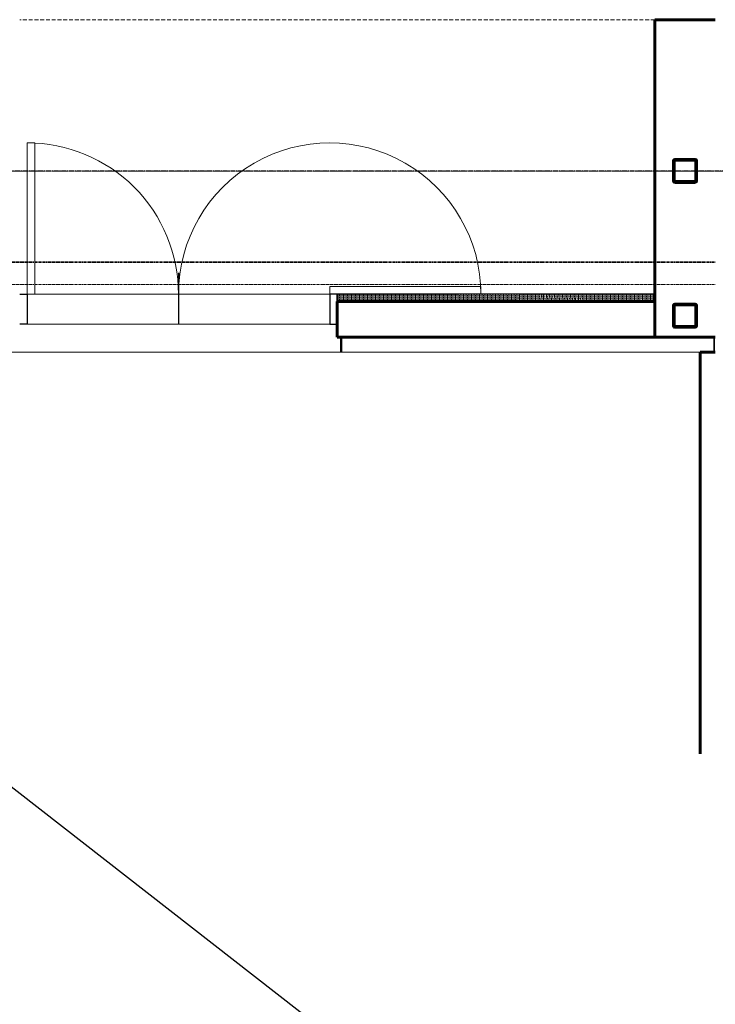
# Model space of a CAD drawing. Header units: millimetres. Extents: x 98667 to 994031, y -2704 to 533009.
# Tile 26 of 256: x 397491 to 402091, y 139506 to 146020. Entities that reach past the tile are written whole.
import ezdxf

# ---------------------------------------------------------------- set-up
doc = ezdxf.new("R2010")
doc.units = ezdxf.units.MM
for name, pattern in [('AP03000E0$0$DASHEDX2', [38.1, 25.4, -12.7]), ('AP03000E0$0$HIDDEN', [9.525, 6.35, -3.175]), ('AP03000E0$0$HIDDENX2', [19.05, 12.7, -6.35]), ('sp00000g0$0$CENTER', [50.8, 31.75, -6.35, 6.35, -6.35])]:
    doc.linetypes.add(name, pattern=pattern)
doc.layers.get('Defpoints').update_dxf_attribs({"color": 251})
doc.layers.add('A-XREF', color=7, linetype='Continuous')
doc.layers.add('sp00000g0$0$S-GRID', color=1, linetype='sp00000g0$0$CENTER')
for name, color, linetype, lineweight in [('AP03000E0$0$A-BRDG', 1, 'Continuous', 15), ('AP03000E0$0$A-BRDG-DOOR', 2, 'Continuous', 20), ('AP03000E0$0$A-BRDG-GLAZ-MULL', 3, 'Continuous', 30), ('AP03000E0$0$A-BRDG-OVHD', 2, 'AP03000E0$0$DASHEDX2', 20), ('AP03000E0$0$A-BRDG-WALL', 6, 'Continuous', 60), ('AP03000E0$0$A-BRDG-WALL-INTR', 3, 'Continuous', 30), ('AP03000E0$0$A-FLOR-EDGE', 1, 'AP03000E0$0$HIDDENX2', 15), ('AP03000E0$0$A-WALL-FNSH', 1, 'Continuous', 15), ('AP03000E0$0$A-WALL-PATT', 5, 'Continuous', 15)]:
    doc.layers.add(name, color=color, linetype=linetype, lineweight=lineweight)
doc.layers.add('AP03000E0$0$A-Slab Edge Guide', color=55, linetype='Continuous', lineweight=15, plot=False)

msp = doc.modelspace()

# ---------------------------------------------------------------- linework, layer by layer
at = {"layer": 'A-XREF', "color": 251}
msp.add_line((396000.6, 142063.5, 0), (400481.6, 138573.1, 0), dxfattribs=at)
at = {"layer": 'AP03000E0$0$A-BRDG', "color": 251, "linetype": 'Continuous'}
for p, q in [((399597, 144204.5), (399596.8, 144155.9)), ((399605.6, 144162.9), (399605.6, 144155.9)), ((399605.8, 144189.4), (399605.7, 144180.6)), ((399605.7, 144176.1), (399605.7, 144167.3)), ((399605.9, 144202.6), (399605.8, 144193.8)), ((399614.7, 144204.5), (399614.4, 144155.9)), ((399623.4, 144176), (399623.3, 144167.2)), ((399623.3, 144162.8), (399623.3, 144155.9)), ((399623.4, 144189.3), (399623.4, 144180.5)), ((399623.5, 144202.5), (399623.5, 144193.7)), ((399632.3, 144204.5), (399632.1, 144155.9)), ((399640.9, 144162.7), (399640.9, 144155.9)), ((399641.1, 144189.2), (399641, 144180.4)), ((399641, 144175.9), (399641, 144167.1)), ((399641.2, 144202.4), (399641.1, 144193.6)), ((399650, 144204.5), (399649.7, 144155.9)), ((399658.7, 144175.9), (399658.6, 144167)), ((399658.6, 144162.6), (399658.6, 144155.9)), ((399658.7, 144189.1), (399658.7, 144180.3)), ((399658.8, 144202.3), (399658.8, 144193.5)), ((399667.6, 144204.5), (399667.4, 144155.9)), ((399676.2, 144162.5), (399676.2, 144155.9)), ((399676.4, 144189), (399676.3, 144180.2)), ((399676.3, 144175.8), (399676.3, 144166.9)), ((399676.5, 144202.2), (399676.4, 144193.4)), ((399685.3, 144204.5), (399685, 144155.9)), ((399694, 144175.7), (399693.9, 144166.8)), ((399693.9, 144162.4), (399693.9, 144155.9)), ((399694, 144188.9), (399694, 144180.1)), ((399694.1, 144202.1), (399694.1, 144193.3)), ((399703, 144204.5), (399702.7, 144155.9)), ((399711.6, 144162.3), (399711.5, 144155.9)), ((399711.7, 144188.8), (399711.6, 144180)), ((399711.6, 144175.6), (399711.6, 144166.7)), ((399711.8, 144202), (399711.7, 144193.2)), ((399720.6, 144204.5), (399720.3, 144155.9)), ((399729.3, 144175.5), (399729.2, 144166.6)), ((399729.2, 144162.2), (399729.2, 144155.9)), ((399729.3, 144188.7), (399729.3, 144179.9)), ((399729.4, 144201.9), (399729.4, 144193.1)), ((399738.3, 144204.5), (399738, 144155.9)), ((399746.9, 144162.1), (399746.8, 144155.9)), ((399746.9, 144175.4), (399746.9, 144166.5)), ((399747.1, 144201.9), (399747, 144193)), ((399747, 144188.6), (399747, 144179.8)), ((399755.9, 144204.5), (399755.7, 144155.9)), ((399764.6, 144175.3), (399764.5, 144166.5)), ((399764.5, 144162), (399764.5, 144155.9)), ((399764.7, 144188.5), (399764.6, 144179.7)), ((399764.7, 144201.8), (399764.7, 144192.9)), ((399773.6, 144204.5), (399773.3, 144155.9)), ((399782.2, 144161.9), (399782.1, 144155.9)), ((399782.2, 144175.2), (399782.2, 144166.4)), ((399782.4, 144201.7), (399782.3, 144192.8)), ((399782.3, 144188.4), (399782.3, 144179.6)), ((399791.2, 144204.5), (399791, 144155.9)), ((399799.9, 144175.1), (399799.8, 144166.3)), ((399799.8, 144161.8), (399799.8, 144155.9)), ((399800, 144188.3), (399799.9, 144179.5)), ((399800, 144201.6), (399800, 144192.7)), ((399808.9, 144204.6), (399808.6, 144155.9)), ((399817.5, 144161.8), (399817.4, 144155.9)), ((399817.5, 144175), (399817.5, 144166.2)), ((399817.7, 144201.5), (399817.6, 144192.6)), ((399817.6, 144188.2), (399817.6, 144179.4)), ((399826.5, 144204.6), (399826.3, 144155.9)), ((399835.2, 144174.9), (399835.1, 144166.1)), ((399835.1, 144161.7), (399835.1, 144155.9)), ((399835.3, 144188.1), (399835.2, 144179.3)), ((399835.3, 144201.4), (399835.3, 144192.5)), ((399844.2, 144204.6), (399843.9, 144155.9)), ((399852.8, 144161.6), (399852.7, 144155.9)), ((399852.8, 144174.8), (399852.8, 144166)), ((399853, 144201.3), (399852.9, 144192.5)), ((399852.9, 144188), (399852.9, 144179.2)), ((399861.8, 144204.6), (399861.6, 144155.9)), ((399870.4, 144161.5), (399870.4, 144155.9)), ((399870.6, 144187.9), (399870.5, 144179.1)), ((399870.5, 144174.7), (399870.5, 144165.9)), ((399870.6, 144201.2), (399870.6, 144192.4)), ((399879.5, 144204.6), (399879.2, 144155.9)), ((399888.2, 144174.6), (399888.1, 144165.8)), ((399888.1, 144161.4), (399888.1, 144155.9)), ((399888.3, 144201.1), (399888.2, 144192.3)), ((399888.2, 144187.8), (399888.2, 144179)), ((399897.1, 144204.6), (399896.9, 144155.9)), ((399905.7, 144161.3), (399905.7, 144155.9)), ((399905.9, 144187.8), (399905.8, 144178.9)), ((399905.8, 144174.5), (399905.8, 144165.7)), ((399905.9, 144201), (399905.9, 144192.2)), ((399914.8, 144204.6), (399914.5, 144155.9)), ((399923.5, 144174.4), (399923.4, 144165.6)), ((399923.4, 144161.2), (399923.4, 144155.9)), ((399923.5, 144187.7), (399923.5, 144178.8)), ((399923.6, 144200.9), (399923.6, 144192.1)), ((399932.4, 144204.6), (399932.2, 144155.9)), ((399941, 144161.1), (399941, 144155.9)), ((399941.2, 144187.6), (399941.1, 144178.7)), ((399941.1, 144174.3), (399941.1, 144165.5)), ((399941.3, 144200.8), (399941.2, 144192)), ((399950.1, 144204.6), (399949.8, 144155.9)), ((399958.8, 144174.2), (399958.7, 144165.4)), ((399958.7, 144161), (399958.7, 144155.9)), ((399958.8, 144187.5), (399958.8, 144178.6)), ((399958.9, 144200.7), (399958.9, 144191.9)), ((399967.8, 144204.6), (399967.5, 144155.9)), ((399976.3, 144160.9), (399976.3, 144155.9)), ((399976.5, 144187.4), (399976.4, 144178.5)), ((399976.4, 144174.1), (399976.4, 144165.3)), ((399976.6, 144200.6), (399976.5, 144191.8)), ((399985.4, 144204.6), (399985.1, 144155.9)), ((399994.1, 144174), (399994, 144165.2)), ((399994, 144160.8), (399994, 144155.9)), ((399994.1, 144187.3), (399994.1, 144178.4)), ((399994.2, 144200.5), (399994.2, 144191.7)), ((400003.1, 144204.6), (400002.8, 144155.9)), ((400011.7, 144160.7), (400011.6, 144155.9)), ((400011.8, 144187.2), (400011.7, 144178.4)), ((400011.7, 144173.9), (400011.7, 144165.1)), ((400011.9, 144200.4), (400011.8, 144191.6)), ((400020.7, 144204.6), (400020.5, 144155.9)), ((400029.4, 144173.8), (400029.3, 144165)), ((400029.3, 144160.6), (400029.3, 144155.9)), ((400029.4, 144187.1), (400029.4, 144178.3)), ((400029.5, 144200.3), (400029.5, 144191.5)), ((400038.4, 144204.6), (400038.1, 144155.9)), ((400047, 144160.5), (400046.9, 144155.9)), ((400047, 144173.7), (400047, 144164.9)), ((400047.2, 144200.2), (400047.1, 144191.4)), ((400047.1, 144187), (400047.1, 144178.2)), ((400056, 144204.6), (400055.8, 144155.9)), ((400064.7, 144173.7), (400064.6, 144164.8)), ((400064.6, 144160.4), (400064.6, 144155.9)), ((400064.8, 144186.9), (400064.7, 144178.1)), ((400064.8, 144204.6), (400064.8, 144204.5)), ((400064.8, 144200.1), (400064.8, 144191.3)), ((400073.7, 144204.6), (400073.4, 144155.9)), ((400082.3, 144160.3), (400082.2, 144155.9)), ((400082.3, 144173.6), (400082.3, 144164.7)), ((400082.5, 144200), (400082.4, 144191.2)), ((400082.4, 144186.8), (400082.4, 144178)), ((400082.5, 144204.6), (400082.5, 144204.4)), ((400091.3, 144204.6), (400091.1, 144155.9)), ((400100, 144173.5), (400099.9, 144164.6)), ((400099.9, 144160.2), (400099.9, 144155.9)), ((400100.1, 144186.7), (400100, 144177.9)), ((400100.1, 144199.9), (400100.1, 144191.1)), ((400100.2, 144204.6), (400100.2, 144204.4)), ((400109, 144204.6), (400108.7, 144155.9)), ((400117.6, 144160.1), (400117.5, 144155.9)), ((400117.6, 144173.4), (400117.6, 144164.5)), ((400117.8, 144199.8), (400117.7, 144191)), ((400117.7, 144186.6), (400117.7, 144177.8)), ((400117.8, 144204.6), (400117.8, 144204.3)), ((400126.6, 144204.6), (400126.4, 144155.9)), ((400135.3, 144173.3), (400135.2, 144164.4)), ((400135.2, 144160), (400135.2, 144155.9)), ((400135.4, 144186.5), (400135.3, 144177.7)), ((400135.4, 144199.8), (400135.4, 144190.9)), ((400135.5, 144204.6), (400135.5, 144204.2)), ((400144.3, 144204.6), (400144, 144155.9)), ((400152.9, 144173.2), (400152.9, 144164.3)), ((400152.9, 144159.9), (400152.9, 144155.9)), ((400153.1, 144199.7), (400153, 144190.8)), ((400153, 144186.4), (400153, 144177.6)), ((400153.1, 144204.6), (400153.1, 144204.1)), ((400161.9, 144204.6), (400161.7, 144155.9)), ((400170.6, 144173.1), (400170.5, 144164.3)), ((400170.5, 144159.8), (400170.5, 144155.9)), ((400170.7, 144186.3), (400170.6, 144177.5)), ((400170.7, 144199.6), (400170.7, 144190.7)), ((400170.8, 144204.6), (400170.8, 144204)), ((400179.6, 144204.6), (400179.3, 144155.9)), ((400188.2, 144173), (400188.2, 144164.2)), ((400188.2, 144159.7), (400188.2, 144155.9)), ((400188.4, 144199.5), (400188.3, 144190.6)), ((400188.3, 144186.2), (400188.3, 144177.4)), ((400188.4, 144204.6), (400188.4, 144203.9)), ((400197.2, 144204.6), (400197, 144155.9)), ((400205.8, 144159.6), (400205.8, 144156)), ((400206, 144186.1), (400205.9, 144177.3)), ((400205.9, 144172.9), (400205.9, 144164.1)), ((400206, 144199.4), (400206, 144190.5)), ((400206.1, 144204.6), (400206.1, 144203.8)), ((400214.9, 144204.6), (400214.6, 144156)), ((400223.6, 144172.8), (400223.5, 144164)), ((400223.5, 144159.6), (400223.5, 144156)), ((400223.6, 144186), (400223.6, 144177.2)), ((400223.7, 144204.6), (400223.7, 144203.7)), ((400223.7, 144199.3), (400223.7, 144190.4)), ((400232.6, 144204.6), (400232.3, 144156)), ((400241.1, 144159.5), (400241.1, 144156)), ((400241.3, 144185.9), (400241.2, 144177.1)), ((400241.2, 144172.7), (400241.2, 144163.9)), ((400241.4, 144199.2), (400241.3, 144190.4)), ((400241.4, 144204.6), (400241.4, 144203.6)), ((400250.2, 144204.6), (400249.9, 144156)), ((400258.9, 144172.6), (400258.8, 144163.8)), ((400258.8, 144159.4), (400258.8, 144156)), ((400258.9, 144185.8), (400258.9, 144177)), ((400259, 144204.6), (400259, 144203.5)), ((400259, 144199.1), (400259, 144190.3)), ((400267.9, 144204.6), (400267.6, 144156)), ((400276.4, 144159.3), (400276.4, 144156)), ((400276.6, 144185.7), (400276.5, 144176.9)), ((400276.5, 144172.5), (400276.5, 144163.7)), ((400276.7, 144199), (400276.6, 144190.2)), ((400276.7, 144204.6), (400276.7, 144203.4)), ((400285.5, 144204.6), (400285.3, 144156)), ((400294.2, 144172.4), (400294.1, 144163.6)), ((400294.1, 144159.2), (400294.1, 144156)), ((400294.2, 144185.7), (400294.2, 144176.8)), ((400294.3, 144204.6), (400294.3, 144203.3)), ((400294.3, 144198.9), (400294.3, 144190.1)), ((400303.2, 144204.6), (400302.9, 144156)), ((400311.7, 144159.1), (400311.7, 144156)), ((400311.9, 144185.6), (400311.8, 144176.7)), ((400311.8, 144172.3), (400311.8, 144163.5)), ((400312, 144198.8), (400311.9, 144190)), ((400312, 144204.6), (400312, 144203.2)), ((400320.8, 144204.6), (400320.6, 144156)), ((400329.5, 144172.2), (400329.4, 144163.4)), ((400329.4, 144159), (400329.4, 144156)), ((400329.5, 144185.5), (400329.5, 144176.6)), ((400329.6, 144204.6), (400329.6, 144203.1)), ((400329.6, 144198.7), (400329.6, 144189.9)), ((400338.5, 144204.6), (400338.2, 144156)), ((400347.1, 144158.9), (400347, 144156)), ((400347.2, 144185.4), (400347.1, 144176.5)), ((400347.1, 144172.1), (400347.1, 144163.3)), ((400347.3, 144198.6), (400347.2, 144189.8)), ((400347.3, 144204.6), (400347.3, 144203)), ((400356.1, 144204.6), (400355.9, 144156)), ((400364.8, 144172), (400364.7, 144163.2)), ((400364.7, 144158.8), (400364.7, 144156)), ((400364.8, 144185.3), (400364.8, 144176.4)), ((400365, 144204.6), (400364.9, 144202.9)), ((400364.9, 144198.5), (400364.9, 144189.7)), ((400373.8, 144204.6), (400373.5, 144156)), ((400382.4, 144158.7), (400382.3, 144156)), ((400382.4, 144171.9), (400382.4, 144163.1)), ((400382.6, 144198.4), (400382.5, 144189.6)), ((400382.5, 144185.2), (400382.5, 144176.3)), ((400382.6, 144204.6), (400382.6, 144202.8)), ((400391.4, 144204.6), (400391.2, 144156)), ((400400.1, 144171.8), (400400, 144163)), ((400400, 144158.6), (400400, 144156)), ((400400.2, 144185.1), (400400.1, 144176.3)), ((400400.3, 144204.6), (400400.2, 144202.7)), ((400400.2, 144198.3), (400400.2, 144189.5)), ((400409.1, 144204.6), (400408.8, 144156)), ((400417.7, 144158.5), (400417.6, 144156)), ((400417.7, 144171.7), (400417.7, 144162.9)), ((400417.9, 144198.2), (400417.8, 144189.4)), ((400417.8, 144185), (400417.8, 144176.2)), ((400417.9, 144204.6), (400417.9, 144202.6)), ((400426.7, 144204.6), (400426.5, 144156)), ((400435.4, 144171.6), (400435.3, 144162.8)), ((400435.3, 144158.4), (400435.3, 144156)), ((400435.5, 144184.9), (400435.4, 144176.1)), ((400435.5, 144198.1), (400435.5, 144189.3)), ((400435.6, 144204.6), (400435.6, 144202.5)), ((400444.4, 144204.6), (400444.1, 144156)), ((400453, 144171.6), (400453, 144162.7)), ((400453, 144158.3), (400453, 144156)), ((400453.2, 144198), (400453.1, 144189.2)), ((400453.1, 144184.8), (400453.1, 144176)), ((400453.2, 144204.6), (400453.2, 144202.4)), ((400462, 144204.6), (400461.8, 144156)), ((400470.7, 144171.5), (400470.6, 144162.6)), ((400470.6, 144158.2), (400470.6, 144156)), ((400470.8, 144184.7), (400470.7, 144175.9)), ((400470.8, 144197.9), (400470.8, 144189.1)), ((400470.9, 144204.6), (400470.9, 144202.3)), ((400479.7, 144204.6), (400479.4, 144156)), ((400488.3, 144171.4), (400488.3, 144162.5)), ((400488.3, 144158.1), (400488.3, 144156)), ((400488.5, 144197.8), (400488.4, 144189)), ((400488.4, 144184.6), (400488.4, 144175.8)), ((400488.5, 144204.6), (400488.5, 144202.3)), ((400497.4, 144204.6), (400497.1, 144156)), ((400505.9, 144158), (400505.9, 144156)), ((400506.1, 144184.5), (400506, 144175.7)), ((400506, 144171.3), (400506, 144162.4)), ((400506.1, 144197.7), (400506.1, 144188.9)), ((400506.2, 144204.6), (400506.2, 144202.2)), ((400515, 144204.6), (400514.7, 144156)), ((400523.7, 144171.2), (400523.6, 144162.3)), ((400523.6, 144157.9), (400523.6, 144156)), ((400523.8, 144197.6), (400523.7, 144188.8)), ((400523.7, 144184.4), (400523.7, 144175.6)), ((400523.8, 144204.6), (400523.8, 144202.1)), ((400532.7, 144204.6), (400532.4, 144156)), ((400541.2, 144157.8), (400541.2, 144156)), ((400541.4, 144184.3), (400541.3, 144175.5)), ((400541.3, 144171.1), (400541.3, 144162.2)), ((400541.4, 144197.6), (400541.4, 144188.7)), ((400541.5, 144204.6), (400541.5, 144202)), ((400550.3, 144204.6), (400550, 144156)), ((400559, 144171), (400558.9, 144162.2)), ((400558.9, 144157.7), (400558.9, 144156)), ((400559, 144184.2), (400559, 144175.4)), ((400559.1, 144204.6), (400559.1, 144201.9)), ((400559.1, 144197.5), (400559.1, 144188.6)), ((400568, 144204.6), (400567.7, 144156)), ((400576.5, 144157.6), (400576.5, 144156)), ((400576.7, 144184.1), (400576.6, 144175.3)), ((400576.6, 144170.9), (400576.6, 144162.1)), ((400576.8, 144197.4), (400576.7, 144188.5)), ((400576.8, 144204.6), (400576.8, 144201.8)), ((400585.6, 144204.6), (400585.4, 144156)), ((400594.3, 144170.8), (400594.2, 144162)), ((400594.2, 144157.5), (400594.2, 144156)), ((400594.3, 144184), (400594.3, 144175.2)), ((400594.4, 144204.6), (400594.4, 144201.7)), ((400594.4, 144197.3), (400594.4, 144188.4)), ((400603.3, 144204.7), (400603, 144156)), ((400611.8, 144157.5), (400611.8, 144156)), ((400612, 144183.9), (400611.9, 144175.1)), ((400611.9, 144170.7), (400611.9, 144161.9)), ((400612.1, 144197.2), (400612, 144188.3)), ((400612.1, 144204.7), (400612.1, 144201.6)), ((400620.9, 144204.7), (400620.7, 144156)), ((400629.6, 144170.6), (400629.5, 144161.8)), ((400629.5, 144157.4), (400629.5, 144156)), ((400629.6, 144183.8), (400629.6, 144175)), ((400629.8, 144204.7), (400629.7, 144201.5)), ((400629.7, 144197.1), (400629.7, 144188.2)), ((400638.6, 144204.7), (400638.3, 144156)), ((400647.1, 144157.3), (400647.1, 144156)), ((400647.3, 144183.7), (400647.2, 144174.9)), ((400647.2, 144170.5), (400647.2, 144161.7)), ((400647.4, 144197), (400647.3, 144188.2)), ((400647.4, 144204.7), (400647.4, 144201.4)), ((400656.2, 144204.7), (400656, 144156)), ((400664.9, 144170.4), (400664.8, 144161.6)), ((400664.8, 144157.2), (400664.8, 144156)), ((400664.9, 144183.6), (400664.9, 144174.8)), ((400665.1, 144204.7), (400665, 144201.3)), ((400665, 144196.9), (400665, 144188.1)), ((400673.9, 144204.7), (400673.6, 144156)), ((400682.5, 144157.1), (400682.4, 144156)), ((400682.5, 144170.3), (400682.5, 144161.5)), ((400682.7, 144196.8), (400682.6, 144188)), ((400682.6, 144183.5), (400682.6, 144174.7)), ((400682.7, 144204.7), (400682.7, 144201.2)), ((400691.5, 144204.7), (400691.3, 144156)), ((400700.2, 144170.2), (400700.1, 144161.4)), ((400700.1, 144157), (400700.1, 144156)), ((400700.3, 144183.5), (400700.2, 144174.6)), ((400700.4, 144204.7), (400700.3, 144201.1)), ((400700.3, 144196.7), (400700.3, 144187.9)), ((400709.2, 144204.7), (400708.9, 144156)), ((400717.8, 144170.1), (400717.8, 144161.3)), ((400717.8, 144156.9), (400717.8, 144156)), ((400718, 144196.6), (400717.9, 144187.8)), ((400717.9, 144183.4), (400717.9, 144174.5)), ((400718, 144204.7), (400718, 144201)), ((400726.8, 144204.7), (400726.6, 144156)), ((400735.5, 144170), (400735.4, 144161.2)), ((400735.4, 144156.8), (400735.4, 144156)), ((400735.6, 144183.3), (400735.5, 144174.4)), ((400735.6, 144196.5), (400735.6, 144187.7)), ((400735.7, 144204.7), (400735.7, 144200.9)), ((400744.5, 144204.7), (400744.2, 144156)), ((400753.1, 144169.9), (400753.1, 144161.1)), ((400753.1, 144156.7), (400753.1, 144156)), ((400753.3, 144196.4), (400753.2, 144187.6)), ((400753.2, 144183.2), (400753.2, 144174.3)), ((400753.3, 144204.7), (400753.3, 144200.8)), ((400762.2, 144204.7), (400761.9, 144156)), ((400770.8, 144169.8), (400770.7, 144161)), ((400770.7, 144156.6), (400770.7, 144156)), ((400770.9, 144183.1), (400770.8, 144174.2)), ((400770.9, 144196.3), (400770.9, 144187.5)), ((400771, 144204.7), (400771, 144200.7)), ((400779.8, 144204.7), (400779.5, 144156)), ((400788.4, 144169.7), (400788.4, 144160.9)), ((400788.4, 144156.5), (400788.4, 144156)), ((400788.6, 144196.2), (400788.5, 144187.4)), ((400788.5, 144183), (400788.5, 144174.1)), ((400788.6, 144204.7), (400788.6, 144200.6)), ((400797.5, 144204.7), (400797.2, 144156)), ((400806.1, 144169.6), (400806, 144160.8)), ((400806, 144156.4), (400806, 144156)), ((400806.2, 144182.9), (400806.1, 144174.1)), ((400806.2, 144196.1), (400806.2, 144187.3)), ((400806.3, 144204.7), (400806.3, 144200.5)), ((400815.1, 144204.7), (400814.8, 144156)), ((400823.7, 144169.5), (400823.7, 144160.7)), ((400823.7, 144156.3), (400823.7, 144156)), ((400823.9, 144196), (400823.8, 144187.2)), ((400823.8, 144182.8), (400823.8, 144174)), ((400823.9, 144204.7), (400823.9, 144200.4)), ((400832.8, 144204.7), (400832.5, 144156)), ((400841.3, 144156.2), (400841.3, 144156)), ((400841.5, 144182.7), (400841.4, 144173.9)), ((400841.4, 144169.4), (400841.4, 144160.6)), ((400841.5, 144195.9), (400841.5, 144187.1)), ((400841.6, 144204.7), (400841.6, 144200.3)), ((400850.4, 144204.7), (400850.2, 144156)), ((400859.1, 144169.4), (400859, 144160.5)), ((400859, 144156.1), (400859, 144156)), ((400859.2, 144195.8), (400859.1, 144187)), ((400859.1, 144182.6), (400859.1, 144173.8)), ((400859.2, 144204.7), (400859.2, 144200.2)), ((400868.1, 144204.7), (400867.8, 144156)), ((400876.8, 144182.5), (400876.7, 144173.7)), ((400876.7, 144169.3), (400876.7, 144160.4)), ((400876.8, 144195.7), (400876.8, 144186.9)), ((400876.9, 144204.7), (400876.9, 144200.2)), ((400885.7, 144204.7), (400885.5, 144156)), ((400894.4, 144169.2), (400894.3, 144160.3)), ((400894.4, 144182.4), (400894.4, 144173.6)), ((400894.6, 144204.7), (400894.5, 144200.1)), ((400894.5, 144195.6), (400894.5, 144186.8)), ((400903.4, 144204.7), (400903.1, 144156)), ((400912.1, 144182.3), (400912, 144173.5)), ((400912, 144169.1), (400912, 144160.2)), ((400912.2, 144195.5), (400912.1, 144186.7)), ((400912.2, 144204.7), (400912.2, 144200)), ((400921, 144204.7), (400920.8, 144156)), ((400929.7, 144169), (400929.6, 144160.1)), ((400929.7, 144182.2), (400929.7, 144173.4)), ((400929.9, 144204.7), (400929.8, 144199.9)), ((400929.8, 144195.5), (400929.8, 144186.6)), ((400938.7, 144204.7), (400938.4, 144156)), ((400947.4, 144182.1), (400947.3, 144173.3)), ((400947.3, 144168.9), (400947.3, 144160)), ((400947.5, 144195.4), (400947.4, 144186.5)), ((400947.5, 144204.7), (400947.5, 144199.8)), ((400956.3, 144204.7), (400956.1, 144156)), ((400965, 144168.8), (400964.9, 144160)), ((400965, 144182), (400965, 144173.2)), ((400965.2, 144204.7), (400965.1, 144199.7)), ((400965.1, 144195.3), (400965.1, 144186.4)), ((400974, 144204.7), (400973.7, 144156)), ((400982.7, 144181.9), (400982.6, 144173.1)), ((400982.6, 144168.7), (400982.6, 144159.9)), ((400982.8, 144195.2), (400982.7, 144186.3)), ((400982.8, 144204.7), (400982.8, 144199.6)), ((400991.6, 144204.7), (400991.4, 144156.1)), ((401000.3, 144168.6), (401000.2, 144159.8)), ((401000.3, 144181.8), (401000.3, 144173)), ((401000.5, 144204.7), (401000.4, 144199.5)), ((401000.4, 144195.1), (401000.4, 144186.2)), ((401009.3, 144204.7), (401009, 144156.1)), ((401017.9, 144168.5), (401017.9, 144159.7)), ((401018.1, 144195), (401018, 144186.1)), ((401018, 144181.7), (401018, 144172.9)), ((401018.1, 144204.7), (401018.1, 144199.4)), ((401027, 144204.7), (401026.7, 144156.1)), ((401035.6, 144168.4), (401035.5, 144159.6)), ((401035.7, 144181.6), (401035.6, 144172.8)), ((401035.8, 144204.7), (401035.7, 144199.3)), ((401035.7, 144194.9), (401035.7, 144186.1)), ((401044.6, 144204.7), (401044.3, 144156.1)), ((401053.2, 144168.3), (401053.2, 144159.5)), ((401053.4, 144194.8), (401053.3, 144186)), ((401053.3, 144181.5), (401053.3, 144172.7)), ((401053.4, 144204.7), (401053.4, 144199.2)), ((401062.3, 144204.7), (401062, 144156.1)), ((401070.9, 144168.2), (401070.8, 144159.4)), ((401071, 144181.4), (401070.9, 144172.6)), ((401071, 144194.7), (401071, 144185.9)), ((401071.1, 144204.7), (401071.1, 144199.1)), ((401079.9, 144204.7), (401079.6, 144156.1)), ((401088.5, 144168.1), (401088.5, 144159.3)), ((401088.7, 144194.6), (401088.6, 144185.8)), ((401088.6, 144181.4), (401088.6, 144172.5)), ((401088.7, 144204.7), (401088.7, 144199)), ((401097.6, 144204.7), (401097.3, 144156.1)), ((401106.2, 144168), (401106.1, 144159.2)), ((401106.3, 144181.3), (401106.2, 144172.4)), ((401106.3, 144194.5), (401106.3, 144185.7)), ((401106.4, 144204.7), (401106.4, 144198.9)), ((401115.2, 144204.7), (401115, 144156.1)), ((401123.8, 144167.9), (401123.8, 144159.1)), ((401124, 144194.4), (401123.9, 144185.6)), ((401123.9, 144181.2), (401123.9, 144172.3)), ((401124, 144204.7), (401124, 144198.8)), ((401132.9, 144204.7), (401132.6, 144156.1)), ((401141.5, 144167.8), (401141.4, 144159)), ((401141.6, 144181.1), (401141.5, 144172.2)), ((401141.6, 144194.3), (401141.6, 144185.5)), ((401141.7, 144204.7), (401141.7, 144198.7)), ((401150.5, 144204.7), (401150.3, 144156.1)), ((401159.2, 144167.7), (401159.1, 144158.9)), ((401159.3, 144194.2), (401159.2, 144185.4)), ((401159.2, 144181), (401159.2, 144172.1)), ((401159.4, 144204.7), (401159.3, 144198.6)), ((401168.2, 144204.7), (401167.9, 144156.1)), ((401176.9, 144180.9), (401176.8, 144172)), ((401176.8, 144167.6), (401176.8, 144158.8)), ((401176.9, 144194.1), (401176.9, 144185.3)), ((401177, 144204.7), (401177, 144198.5)), ((401185.8, 144204.7), (401185.6, 144156.1)), ((401194.5, 144167.5), (401194.4, 144158.7)), ((401194.5, 144180.8), (401194.5, 144172)), ((401194.7, 144204.7), (401194.6, 144198.4)), ((401194.6, 144194), (401194.6, 144185.2)), ((401203.5, 144204.7), (401203.2, 144156.1)), ((401212.2, 144180.7), (401212.1, 144171.9)), ((401212.1, 144167.4), (401212.1, 144158.6)), ((401212.3, 144193.9), (401212.2, 144185.1)), ((401212.3, 144204.7), (401212.3, 144198.3)), ((401221.1, 144204.7), (401220.9, 144156.1)), ((401229.8, 144167.3), (401229.7, 144158.5)), ((401229.8, 144180.6), (401229.8, 144171.8)), ((401230, 144204.7), (401229.9, 144198.2)), ((401229.9, 144193.8), (401229.9, 144185)), ((401238.8, 144204.7), (401238.5, 144156.1)), ((401247.5, 144180.5), (401247.4, 144171.7)), ((401247.4, 144167.3), (401247.4, 144158.4)), ((401247.6, 144193.7), (401247.5, 144184.9)), ((401247.6, 144204.7), (401247.6, 144198.1)), ((401256.4, 144204.7), (401256.2, 144156.1)), ((401265.1, 144167.2), (401265, 144158.3)), ((401265.1, 144180.4), (401265.1, 144171.6)), ((401265.3, 144204.7), (401265.2, 144198)), ((401265.2, 144193.6), (401265.2, 144184.8)), ((401274.1, 144204.7), (401273.8, 144156.1)), ((401282.8, 144180.3), (401282.7, 144171.5)), ((401282.7, 144167.1), (401282.7, 144158.2)), ((401282.9, 144193.5), (401282.8, 144184.7)), ((401282.9, 144204.7), (401282.9, 144198)), ((401291.8, 144204.7), (401291.5, 144156.1)), ((401300.4, 144167), (401300.3, 144158.1)), ((401300.4, 144180.2), (401300.4, 144171.4)), ((401300.6, 144204.7), (401300.5, 144197.9)), ((401300.5, 144193.4), (401300.5, 144184.6)), ((401309.4, 144204.7), (401309.1, 144156.1)), ((401318.1, 144180.1), (401318, 144171.3)), ((401318, 144166.9), (401318, 144158)), ((401318.2, 144193.3), (401318.1, 144184.5)), ((401318.2, 144204.7), (401318.2, 144197.8)), ((401327.1, 144204.7), (401326.8, 144156.1)), ((401335.7, 144166.8), (401335.6, 144157.9)), ((401335.7, 144180), (401335.7, 144171.2)), ((401335.9, 144204.7), (401335.8, 144197.7)), ((401335.8, 144193.3), (401335.8, 144184.4)), ((401344.7, 144204.7), (401344.4, 144156.1)), ((401353.3, 144166.7), (401353.3, 144157.9)), ((401353.5, 144193.2), (401353.4, 144184.3)), ((401353.4, 144179.9), (401353.4, 144171.1)), ((401353.5, 144204.7), (401353.5, 144197.6)), ((401362.4, 144204.7), (401362.1, 144156.1)), ((401371, 144166.6), (401370.9, 144157.8)), ((401371.1, 144179.8), (401371, 144171)), ((401371.1, 144193.1), (401371.1, 144184.2)), ((401371.2, 144204.7), (401371.2, 144197.5)), ((401380, 144204.7), (401379.8, 144156.1)), ((401388.6, 144166.5), (401388.6, 144157.7)), ((401388.8, 144193), (401388.7, 144184.1)), ((401388.7, 144179.7), (401388.7, 144170.9)), ((401388.8, 144204.8), (401388.8, 144197.4)), ((401397.7, 144204.8), (401397.4, 144156.1)), ((401406.3, 144166.4), (401406.2, 144157.6)), ((401406.4, 144179.6), (401406.3, 144170.8)), ((401406.4, 144192.9), (401406.4, 144184)), ((401406.5, 144204.8), (401406.5, 144197.3)), ((401415.3, 144204.8), (401415.1, 144156.1)), ((401423.9, 144166.3), (401423.9, 144157.5)), ((401424.1, 144192.8), (401424, 144183.9)), ((401424, 144179.5), (401424, 144170.7)), ((401424.1, 144204.8), (401424.1, 144197.2)), ((401433, 144204.8), (401432.7, 144156.1)), ((401441.6, 144166.2), (401441.5, 144157.4)), ((401441.7, 144179.4), (401441.6, 144170.6)), ((401441.7, 144192.7), (401441.7, 144183.9)), ((401441.8, 144204.8), (401441.8, 144197.1)), ((401450.6, 144204.8), (401450.4, 144156.1)), ((401459.2, 144166.1), (401459.2, 144157.3)), ((401459.4, 144192.6), (401459.3, 144183.8)), ((401459.3, 144179.3), (401459.3, 144170.5)), ((401459.5, 144204.8), (401459.4, 144197)), ((401468.3, 144204.8), (401468, 144156.1)), ((401477, 144179.2), (401476.9, 144170.4)), ((401476.9, 144166), (401476.9, 144157.2)), ((401477, 144192.5), (401477, 144183.7)), ((401477.1, 144204.8), (401477.1, 144196.9)), ((401485.9, 144204.8), (401485.7, 144156.1)), ((401494.6, 144165.9), (401494.5, 144157.1)), ((401494.7, 144192.4), (401494.6, 144183.6)), ((401494.6, 144179.2), (401494.6, 144170.3)), ((401494.8, 144204.8), (401494.7, 144196.8)), ((401503.6, 144204.8), (401503.3, 144156.1)), ((401512.3, 144179.1), (401512.2, 144170.2)), ((401512.2, 144165.8), (401512.2, 144157)), ((401512.3, 144192.3), (401512.3, 144183.5)), ((401512.4, 144204.8), (401512.4, 144196.7)), ((401521.2, 144204.8), (401521, 144156.1)), ((401529.9, 144165.7), (401529.8, 144156.9)), ((401529.9, 144179), (401529.9, 144170.1)), ((401530.1, 144204.8), (401530, 144196.6)), ((401530, 144192.2), (401530, 144183.4)), ((401538.9, 144204.8), (401538.6, 144156.1)), ((401547.6, 144178.9), (401547.5, 144170)), ((401547.5, 144165.6), (401547.5, 144156.8)), ((401547.7, 144192.1), (401547.6, 144183.3)), ((401547.7, 144204.8), (401547.7, 144196.5)), ((401556.5, 144204.8), (401556.3, 144156.1)), ((401565.2, 144165.5), (401565.1, 144156.7)), ((401565.2, 144178.8), (401565.2, 144169.9)), ((401565.4, 144204.8), (401565.3, 144196.4)), ((401565.3, 144192), (401565.3, 144183.2)), ((401574.2, 144204.8), (401573.9, 144156.1)), ((401582.9, 144178.7), (401582.8, 144169.8)), ((401582.8, 144165.4), (401582.8, 144156.6)), ((401583, 144191.9), (401582.9, 144183.1)), ((401583, 144204.8), (401583, 144196.3)), ((401591.9, 144204.8), (401591.6, 144156.1)), ((401600.5, 144165.3), (401600.4, 144156.5)), ((401600.5, 144178.6), (401600.5, 144169.8)), ((401600.7, 144204.8), (401600.6, 144196.2)), ((401600.6, 144191.8), (401600.6, 144183)), ((401609.5, 144204.8), (401609.2, 144156.1)), ((401618.2, 144178.5), (401618.1, 144169.7)), ((401618.1, 144165.2), (401618.1, 144156.4)), ((401618.3, 144191.7), (401618.2, 144182.9)), ((401618.3, 144204.8), (401618.3, 144196.1)), ((401627.2, 144204.8), (401626.9, 144156.1)), ((401635.8, 144165.1), (401635.7, 144156.3)), ((401635.8, 144178.4), (401635.8, 144169.6)), ((401636, 144204.8), (401635.9, 144196)), ((401635.9, 144191.6), (401635.9, 144182.8)), ((401644.8, 144204.8), (401644.6, 144156.1)), ((401653.4, 144165.1), (401653.4, 144156.2)), ((401653.6, 144191.5), (401653.5, 144182.7)), ((401653.5, 144178.3), (401653.5, 144169.5)), ((401653.6, 144204.8), (401653.6, 144195.9)), ((401662.5, 144204.8), (401662.2, 144156.1)), ((401671.1, 144165), (401671, 144156.1)), ((401671.2, 144178.2), (401671.1, 144169.4)), ((401671.3, 144204.7), (401671.2, 144195.9)), ((401671.2, 144191.4), (401671.2, 144182.6)), ((401680.1, 144204.8), (401679.9, 144156.1)), ((401688.7, 144164.9), (401688.7, 144156.1)), ((401688.9, 144191.3), (401688.8, 144182.5)), ((401688.8, 144178.1), (401688.8, 144169.3)), ((401688.9, 144204.6), (401688.9, 144195.8))]:
    msp.add_line(p, q, dxfattribs=at)
at = {"layer": 'AP03000E0$0$A-BRDG', "color": 251}
for p, q in [((399612, 143819.5), (399612, 143919.5)), ((399617, 143819.5), (399617, 143919.5)), ((399622, 143819.5), (399622, 143919.5)), ((402081.4, 143819.5), (402081.4, 143919.5)), ((402086.4, 143819.5), (402086.4, 143919.5)), ((397141.4, 143819.5), (401991.4, 143819.5))]:
    msp.add_line(p, q, dxfattribs=at)
at = {"layer": 'AP03000E0$0$A-BRDG-DOOR', "color": 251}
for p, q in [((397541.4, 144204.5), (397541.4, 145204.5)), ((397541.4, 145204.5), (397591.4, 145204.5)), ((397591.4, 145204.5), (397591.4, 144204.5)), ((399541.4, 144254.5), (399541.4, 144204.5)), ((400541.6, 144254.5), (399541.4, 144254.5)), ((400541.6, 144204.5), (400541.6, 144254.5)), ((397541.4, 144004.5), (397541.4, 144204.5)), ((397541.4, 144204.5), (398541.4, 144204.5)), ((397591.4, 144204.5), (397541.4, 144204.5)), ((399541.4, 144204.5), (398541.4, 144204.5)), ((399541.4, 144004.5), (399541.4, 144204.5)), ((399541.4, 144204.5), (400541.6, 144204.5)), ((398541.4, 144004.5), (397541.4, 144004.5)), ((398591.2, 144004.5), (398541.4, 144004.5)), ((398541.4, 144004.5), (399541.4, 144004.5))]:
    msp.add_line(p, q, dxfattribs=at)
for centre, start, end in [((397541.4, 144204.6), 359.99849, 90.0005), ((399541.4, 144204.5), 359.99995, 179.99995)]:
    msp.add_arc(centre, 1000, start, end, dxfattribs=at)
at = {"layer": 'AP03000E0$0$A-BRDG-GLAZ-MULL', "color": 251}
for p, q in [((397491.4, 144204.5), (397541.4, 144204.5)), ((397541.4, 144204.5), (397541.4, 144004.5)), ((399591.4, 144204.5), (399541.4, 144204.5)), ((399541.4, 144204.5), (399541.4, 144004.5)), ((399591.4, 144004.5), (399591.4, 144204.5)), ((397541.4, 144004.5), (397491.4, 144004.5)), ((399541.4, 144004.5), (399591.4, 144004.5))]:
    msp.add_line(p, q, dxfattribs=at)
at = {"layer": 'AP03000E0$0$A-BRDG-OVHD', "color": 251}
msp.add_line((401691.4, 146019.6), (397491.4, 146019.5), dxfattribs=at)
at = {"layer": 'AP03000E0$0$A-BRDG-WALL', "color": 251}
for p, q in [((402091.4, 146019.6), (401691.4, 146019.6)), ((401691.4, 146019.6), (401691.4, 143919.5)), ((401815.2, 145086.2), (401815.2, 144952.9)), ((401820, 145086.2), (401820, 144952.9)), ((401958.1, 145095.7), (401824.8, 145095.7)), ((401958.1, 145091), (401824.8, 145091)), ((401962.8, 144952.9), (401962.8, 145086.2)), ((401967.6, 144952.9), (401967.6, 145086.2)), ((401824.8, 144948.1), (401958.1, 144948.1)), ((401824.8, 144943.3), (401958.1, 144943.3)), ((399591.4, 144155.9), (401691.4, 144156.1)), ((399591.4, 143919.5), (399591.4, 144155.9)), ((401691.4, 144156.1), (401691.4, 143919.5)), ((401815.2, 144128.7), (401815.2, 143995.4)), ((401820, 144128.7), (401820, 143995.4)), ((401958.1, 144138.2), (401824.8, 144138.2)), ((401958.1, 144133.4), (401824.8, 144133.4)), ((401962.8, 143995.4), (401962.8, 144128.7)), ((401967.6, 143995.4), (401967.6, 144128.7)), ((401824.8, 143990.6), (401958.1, 143990.6)), ((401824.8, 143985.8), (401958.1, 143985.8)), ((401691.4, 143919.5), (399591.4, 143919.5)), ((401691.4, 143919.5), (402091.4, 143919.5)), ((402091.4, 143819.5), (401991.4, 143819.5)), ((401991.4, 143819.5), (401991.4, 141162.3))]:
    msp.add_line(p, q, dxfattribs=at)
for centre, radius, start, end in [((401824.8, 145086.2), 9.56, 89.99997, 179.99997), ((401824.8, 145086.2), 4.78, 89.99998, 179.99998), ((401958.1, 145086.2), 9.56, 359.99998, 89.99998), ((401958.1, 145086.2), 4.78, 359.99998, 89.99998), ((401824.8, 144952.9), 9.56, 179.99998, 269.99998), ((401824.8, 144952.9), 4.78, 179.99998, 269.99998), ((401958.1, 144952.9), 4.78, 269.99998, 359.99998), ((401958.1, 144952.9), 9.56, 269.99998, 359.99998), ((401824.8, 144128.7), 9.56, 89.99998, 179.99998), ((401824.8, 144128.7), 4.78, 89.99998, 179.99998), ((401958.1, 144128.7), 9.56, 359.99998, 89.99998), ((401958.1, 144128.7), 4.78, 359.99997, 89.99997), ((401824.8, 143995.4), 9.56, 179.99998, 269.99998), ((401824.8, 143995.4), 4.78, 179.99997, 269.99997), ((401958.1, 143995.4), 4.78, 269.99997, 359.99997), ((401958.1, 143995.4), 9.56, 269.99997, 359.99997)]:
    msp.add_arc(centre, radius, start, end, dxfattribs=at)
at = {"layer": 'AP03000E0$0$A-BRDG-WALL-INTR', "color": 251}
for p, q in [((401691.4, 144204.8), (399591.4, 144204.5)), ((399591.4, 144204.5), (399591.4, 144155.9)), ((399591.4, 144155.9), (401691.4, 144156.1)), ((401691.4, 144156.1), (401691.4, 144204.8))]:
    msp.add_line(p, q, dxfattribs=at)
at = {"layer": 'AP03000E0$0$A-FLOR-EDGE', "color": 251, "linetype": 'AP03000E0$0$HIDDEN'}
msp.add_line((402091.3, 144268.6), (345893.1, 144268.6), dxfattribs=at)
at = {"layer": 'AP03000E0$0$A-Slab Edge Guide', "color": 251, "linetype": 'AP03000E0$0$HIDDEN'}
for p, q in [((402091.3, 145018.6), (345928.4, 145018.6)), ((441329.3, 145018.6), (402091.3, 145018.6))]:
    msp.add_line(p, q, dxfattribs=at)
at = {"layer": 'AP03000E0$0$A-WALL-FNSH', "color": 251, "linetype": 'AP03000E0$0$HIDDEN'}
for p, q in [((402091.3, 144413.6), (345899.8, 144413.6)), ((402091.3, 144418.6), (345900, 144418.6))]:
    msp.add_line(p, q, dxfattribs=at)
at = {"layer": 'AP03000E0$0$A-WALL-PATT', "color": 251, "linetype": 'Continuous'}
for p, q in [((401815.2, 145075), (401820, 145074.6)), ((401815.2, 145055.9), (401820, 145055.5)), ((401962.8, 145063.9), (401967.6, 145063.5)), ((401815.2, 145017.7), (401820, 145017.3)), ((401815.2, 144998.6), (401820, 144998.2)), ((401962.8, 145044.8), (401967.6, 145044.4)), ((401962.8, 145006.6), (401967.6, 145006.2)), ((401815.2, 144960.4), (401820, 144960)), ((401961.3, 144949.4), (401966.8, 144948.9)), ((401962.8, 144987.5), (401967.6, 144987.1)), ((401815.2, 144100.7), (401820, 144100.3)), ((401815.2, 144081.6), (401820, 144081.2)), ((401824.3, 144138.2), (401887.5, 144133.4)), ((401962.8, 144127.8), (401967.6, 144127.4)), ((401962.8, 144089.6), (401967.6, 144089.2)), ((401815.2, 144043.4), (401820, 144043)), ((401815.2, 144024.3), (401820, 144023.9)), ((401962.8, 144070.5), (401967.6, 144070.1)), ((401962.8, 144032.2), (401967.6, 144031.9)), ((401962.8, 144013.1), (401967.6, 144012.8))]:
    msp.add_line(p, q, dxfattribs=at)
at = {"layer": 'Defpoints', "color": 251}
msp.add_line((398541.4, 144345.5), (398541.4, 144004.5), dxfattribs=at)
at = {"layer": 'sp00000g0$0$S-GRID', "color": 251}
msp.add_line((429751.9, 145018.6), (345928.4, 145018.6), dxfattribs=at)

doc.saveas('drawing.dxf')
